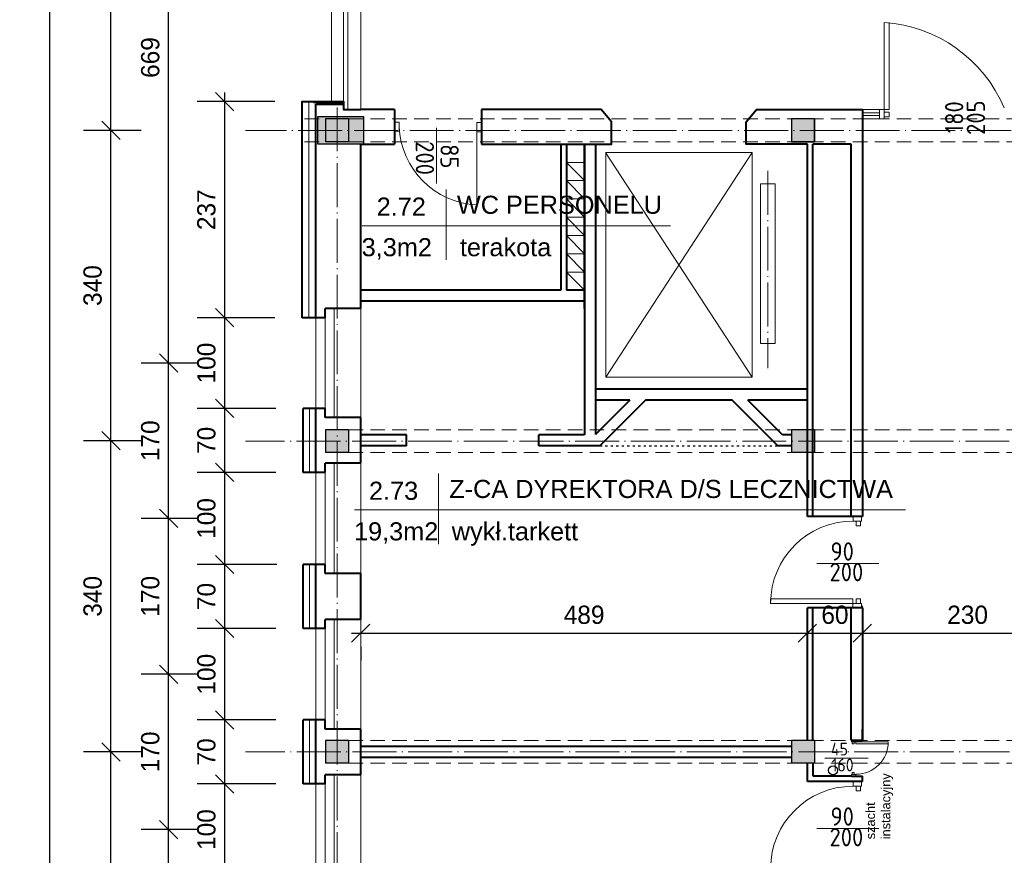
# Model space of a CAD drawing. Header units: millimetres. Extents: x -32003 to -19505, y 17931 to 29358.
# Tile 30 of 92: x -27865 to -26787, y 25616 to 26530. Entities that reach past the tile are written whole.
import ezdxf

# ---------------------------------------------------------------- set-up
doc = ezdxf.new("R2010")
doc.units = ezdxf.units.MM
doc.header["$PDMODE"] = 3
for name, pattern in [('ACAD_ISO03W100', [30, 12, -18]), ('ACAD_ISO04W100', [30.5, 24, -3, 0.5, -3]), ('KRESKOWA_X2', [12, 8, -4])]:
    doc.linetypes.add(name, pattern=pattern)
for name, color, linetype, lineweight in [('_wymiary', 1, 'Continuous', 9), ('drzwi', 140, 'Continuous', 13), ('KOMINY', 43, 'Continuous', 15), ('okno widok', 8, 'Continuous', 25), ('opisy drzwi', 40, 'Continuous', 13), ('opisy pom', 3, 'Continuous', 18), ('przerywana', 7, 'KRESKOWA_X2', 5), ('sciany', 4, 'Continuous', 40), ('symetria', 7, 'ACAD_ISO03W100', 5), ('SZRAF', 51, 'Continuous', 9), ('słupy', 2, 'Continuous', 30), ('ściana', 4, 'Continuous', 40), ('ściany-OCIEPLENIE', 201, 'Continuous', 9)]:
    doc.layers.add(name, color=color, linetype=linetype, lineweight=lineweight)
doc.layers.add('kanalizacja', color=210, linetype='Continuous')
doc.styles.add('ISO', font='isocp.shx')
doc.styles.add('ROMANS', font='ROMANS')
doc.styles.add('SYSTEM', font='TXT')
doc.linetypes.add('BATTING', pattern='A,0.0001,-0.1,[134,ltypeshp.shx,S=0.1,R=0,X=-0.1,Y=0],-0.2,[134,ltypeshp.shx,S=0.1,R=180,X=0.1,Y=0],-0.1', length=0.4001)
doc.dimstyles.new('Jacek2', dxfattribs={"dimscale": 2, "dimtxt": 10, "dimasz": 10, "dimexe": 15, "dimexo": 15, "dimgap": 5, "dimtad": 1, "dimdec": 0, "dimrnd": 0.5, "dimzin": 0, "dimdsep": 46, "dimtxsty": 'Standard', "dimblk": 'OBLIQUE', "dimcen": 0, "dimdle": 5, "dimadec": 1, "dimazin": 0, "dimtfac": 1, "dimtdec": 0, "dimtofl": 0, "dimtmove": 0, "dimatfit": 3, "dimfxl": 0, "dimtolj": 1, "dimtzin": 0, "dimarcsym": 0})

# ---------------------------------------------------------------- blocks, each defined once
blk = doc.blocks.new('_OBLIQUE')
at = {"color": 0, "linetype": 'ByBlock'}
blk.add_line((-0.5, -0.5), (0.5, 0.5), dxfattribs=at)
blk = doc.blocks.new('*D999')
at = {"layer": '_wymiary', "color": 0, "lineweight": -2}
for p, q in [((-27640.6, 25584.4), (-27640.6, 25704.4)), ((-27584.7, 25694.4), (-27670.6, 25694.4)), ((-27584.7, 25594.4), (-27670.6, 25594.4))]:
    blk.add_line(p, q, dxfattribs=at)
at = {"layer": 'Defpoints', "color": 0}
for p in [(-27640.6, 25694.4), (-27554.7, 25694.4), (-27554.7, 25594.4)]:
    blk.add_point(p, dxfattribs=at)
at = {"layer": '_wymiary', "color": 0, "lineweight": -2, "xscale": 20, "yscale": 20, "zscale": 20}
for p, rotation in [((-27640.6, 25694.4), 90), ((-27640.6, 25594.4), 270)]:
    blk.add_blockref('_OBLIQUE', p, dxfattribs=dict(at, rotation=rotation))
at = {"layer": '_wymiary', "color": 0, "insert": (-27660.6, 25644.4), "char_height": 20, "attachment_point": 5, "rotation": 90}
blk.add_mtext('\\A1;100', dxfattribs=at)
blk = doc.blocks.new('*D1000')
at = {"layer": '_wymiary', "color": 0, "lineweight": -2}
for p, q in [((-27640.6, 25684.4), (-27640.6, 25774.4)), ((-27584.7, 25764.4), (-27670.6, 25764.4)), ((-27584.7, 25694.4), (-27670.6, 25694.4))]:
    blk.add_line(p, q, dxfattribs=at)
at = {"layer": 'Defpoints', "color": 0}
for p in [(-27640.6, 25764.4), (-27554.7, 25764.4), (-27554.7, 25694.4)]:
    blk.add_point(p, dxfattribs=at)
at = {"layer": '_wymiary', "color": 0, "lineweight": -2, "xscale": 20, "yscale": 20, "zscale": 20}
for p, rotation in [((-27640.6, 25764.4), 90), ((-27640.6, 25694.4), 270)]:
    blk.add_blockref('_OBLIQUE', p, dxfattribs=dict(at, rotation=rotation))
at = {"layer": '_wymiary', "color": 0, "insert": (-27660.6, 25729.4), "char_height": 20, "attachment_point": 5, "rotation": 90}
blk.add_mtext('\\A1;70', dxfattribs=at)
blk = doc.blocks.new('*D1001')
at = {"layer": '_wymiary', "color": 0, "lineweight": -2}
for p, q in [((-27640.6, 25754.4), (-27640.6, 25874.4)), ((-27584.7, 25864.4), (-27670.6, 25864.4)), ((-27584.7, 25764.4), (-27670.6, 25764.4))]:
    blk.add_line(p, q, dxfattribs=at)
at = {"layer": 'Defpoints', "color": 0}
for p in [(-27640.6, 25864.4), (-27554.7, 25864.4), (-27554.7, 25764.4)]:
    blk.add_point(p, dxfattribs=at)
at = {"layer": '_wymiary', "color": 0, "lineweight": -2, "xscale": 20, "yscale": 20, "zscale": 20}
for p, rotation in [((-27640.6, 25864.4), 90), ((-27640.6, 25764.4), 270)]:
    blk.add_blockref('_OBLIQUE', p, dxfattribs=dict(at, rotation=rotation))
at = {"layer": '_wymiary', "color": 0, "insert": (-27660.6, 25814.4), "char_height": 20, "attachment_point": 5, "rotation": 90}
blk.add_mtext('\\A1;100', dxfattribs=at)
blk = doc.blocks.new('*D1002')
at = {"layer": '_wymiary', "color": 0, "lineweight": -2}
for p, q in [((-27640.6, 25854.4), (-27640.6, 25944.4)), ((-27583.6, 25934.4), (-27670.6, 25934.4)), ((-27584.7, 25864.4), (-27670.6, 25864.4))]:
    blk.add_line(p, q, dxfattribs=at)
at = {"layer": 'Defpoints', "color": 0}
for p in [(-27640.6, 25934.4), (-27553.6, 25934.4), (-27554.7, 25864.4)]:
    blk.add_point(p, dxfattribs=at)
at = {"layer": '_wymiary', "color": 0, "lineweight": -2, "xscale": 20, "yscale": 20, "zscale": 20}
for p, rotation in [((-27640.6, 25934.4), 90), ((-27640.6, 25864.4), 270)]:
    blk.add_blockref('_OBLIQUE', p, dxfattribs=dict(at, rotation=rotation))
at = {"layer": '_wymiary', "color": 0, "insert": (-27660.6, 25899.4), "char_height": 20, "attachment_point": 5, "rotation": 90}
blk.add_mtext('\\A1;70', dxfattribs=at)
blk = doc.blocks.new('*D1003')
at = {"layer": '_wymiary', "color": 0, "lineweight": -2}
for p, q in [((-27640.6, 25924.4), (-27640.6, 26045.2)), ((-27584.7, 26035.2), (-27670.6, 26035.2)), ((-27583.6, 25934.4), (-27670.6, 25934.4))]:
    blk.add_line(p, q, dxfattribs=at)
at = {"layer": 'Defpoints', "color": 0}
for p in [(-27640.6, 26035.2), (-27554.7, 26035.2), (-27553.6, 25934.4)]:
    blk.add_point(p, dxfattribs=at)
at = {"layer": '_wymiary', "color": 0, "lineweight": -2, "xscale": 20, "yscale": 20, "zscale": 20}
for p, rotation in [((-27640.6, 26035.2), 90), ((-27640.6, 25934.4), 270)]:
    blk.add_blockref('_OBLIQUE', p, dxfattribs=dict(at, rotation=rotation))
at = {"layer": '_wymiary', "color": 0, "insert": (-27660.6, 25984.8), "char_height": 20, "attachment_point": 5, "rotation": 90}
blk.add_mtext('\\A1;100', dxfattribs=at)
blk = doc.blocks.new('*D1004')
at = {"layer": '_wymiary', "color": 0, "lineweight": -2}
for p, q in [((-27640.6, 26025.2), (-27640.6, 26115.2)), ((-27584.7, 26105.2), (-27670.6, 26105.2)), ((-27584.7, 26035.2), (-27670.6, 26035.2))]:
    blk.add_line(p, q, dxfattribs=at)
at = {"layer": 'Defpoints', "color": 0}
for p in [(-27640.6, 26105.2), (-27554.7, 26105.2), (-27554.7, 26035.2)]:
    blk.add_point(p, dxfattribs=at)
at = {"layer": '_wymiary', "color": 0, "lineweight": -2, "xscale": 20, "yscale": 20, "zscale": 20}
for p, rotation in [((-27640.6, 26105.2), 90), ((-27640.6, 26035.2), 270)]:
    blk.add_blockref('_OBLIQUE', p, dxfattribs=dict(at, rotation=rotation))
at = {"layer": '_wymiary', "color": 0, "insert": (-27660.6, 26070.2), "char_height": 20, "attachment_point": 5, "rotation": 90}
blk.add_mtext('\\A1;70', dxfattribs=at)
blk = doc.blocks.new('*D1005')
at = {"layer": '_wymiary', "color": 0, "lineweight": -2}
for p, q in [((-27640.6, 26095.2), (-27640.6, 26214.4)), ((-27585.7, 26204.4), (-27670.6, 26204.4)), ((-27584.7, 26105.2), (-27670.6, 26105.2))]:
    blk.add_line(p, q, dxfattribs=at)
at = {"layer": 'Defpoints', "color": 0}
for p in [(-27640.6, 26204.4), (-27555.7, 26204.4), (-27554.7, 26105.2)]:
    blk.add_point(p, dxfattribs=at)
at = {"layer": '_wymiary', "color": 0, "lineweight": -2, "xscale": 20, "yscale": 20, "zscale": 20}
for p, rotation in [((-27640.6, 26204.4), 90), ((-27640.6, 26105.2), 270)]:
    blk.add_blockref('_OBLIQUE', p, dxfattribs=dict(at, rotation=rotation))
at = {"layer": '_wymiary', "color": 0, "insert": (-27660.6, 26154.8), "char_height": 20, "attachment_point": 5, "rotation": 90}
blk.add_mtext('\\A1;100', dxfattribs=at)
blk = doc.blocks.new('*D1006')
at = {"layer": '_wymiary', "color": 0, "lineweight": -2}
for p, q in [((-27640.6, 26194.4), (-27640.6, 26450.9)), ((-27585.7, 26440.9), (-27670.6, 26440.9)), ((-27585.7, 26204.4), (-27670.6, 26204.4))]:
    blk.add_line(p, q, dxfattribs=at)
at = {"layer": 'Defpoints', "color": 0}
for p in [(-27640.6, 26440.9), (-27555.7, 26440.9), (-27555.7, 26204.4)]:
    blk.add_point(p, dxfattribs=at)
at = {"layer": '_wymiary', "color": 0, "lineweight": -2, "xscale": 20, "yscale": 20, "zscale": 20}
for p, rotation in [((-27640.6, 26440.9), 90), ((-27640.6, 26204.4), 270)]:
    blk.add_blockref('_OBLIQUE', p, dxfattribs=dict(at, rotation=rotation))
at = {"layer": '_wymiary', "color": 0, "insert": (-27660.6, 26322.6), "char_height": 20, "attachment_point": 5, "rotation": 90}
blk.add_mtext('\\A1;237', dxfattribs=at)
blk = doc.blocks.new('*D797')
at = {"layer": '_wymiary', "color": 0, "lineweight": -2}
for p, q in [((-27702, 25464.4), (-27702, 25654.4)), ((-27670.6, 25644.4), (-27732, 25644.4)), ((-27670.6, 25474.4), (-27732, 25474.4))]:
    blk.add_line(p, q, dxfattribs=at)
at = {"layer": 'Defpoints', "color": 0}
for p in [(-27702, 25644.4), (-27640.6, 25644.4), (-27640.6, 25474.4)]:
    blk.add_point(p, dxfattribs=at)
at = {"layer": '_wymiary', "color": 0, "lineweight": -2, "xscale": 20, "yscale": 20, "zscale": 20}
for p, rotation in [((-27702, 25644.4), 90), ((-27702, 25474.4), 270)]:
    blk.add_blockref('_OBLIQUE', p, dxfattribs=dict(at, rotation=rotation))
at = {"layer": '_wymiary', "color": 0, "insert": (-27722, 25559.4), "char_height": 20, "attachment_point": 5, "rotation": 90}
blk.add_mtext('\\A1;170', dxfattribs=at)
blk = doc.blocks.new('*D798')
at = {"layer": '_wymiary', "color": 0, "lineweight": -2}
for p, q in [((-27702, 25634.4), (-27702, 25824.4)), ((-27670.6, 25814.4), (-27732, 25814.4)), ((-27670.6, 25644.4), (-27732, 25644.4))]:
    blk.add_line(p, q, dxfattribs=at)
at = {"layer": 'Defpoints', "color": 0}
for p in [(-27702, 25814.4), (-27640.6, 25814.4), (-27640.6, 25644.4)]:
    blk.add_point(p, dxfattribs=at)
at = {"layer": '_wymiary', "color": 0, "lineweight": -2, "xscale": 20, "yscale": 20, "zscale": 20}
for p, rotation in [((-27702, 25814.4), 90), ((-27702, 25644.4), 270)]:
    blk.add_blockref('_OBLIQUE', p, dxfattribs=dict(at, rotation=rotation))
at = {"layer": '_wymiary', "color": 0, "insert": (-27722, 25729.4), "char_height": 20, "attachment_point": 5, "rotation": 90}
blk.add_mtext('\\A1;170', dxfattribs=at)
blk = doc.blocks.new('*D799')
at = {"layer": '_wymiary', "color": 0, "lineweight": -2}
for p, q in [((-27702, 25804.4), (-27702, 25994.8)), ((-27670.6, 25984.8), (-27732, 25984.8)), ((-27670.6, 25814.4), (-27732, 25814.4))]:
    blk.add_line(p, q, dxfattribs=at)
at = {"layer": 'Defpoints', "color": 0}
for p in [(-27702, 25984.8), (-27640.6, 25984.8), (-27640.6, 25814.4)]:
    blk.add_point(p, dxfattribs=at)
at = {"layer": '_wymiary', "color": 0, "lineweight": -2, "xscale": 20, "yscale": 20, "zscale": 20}
for p, rotation in [((-27702, 25984.8), 90), ((-27702, 25814.4), 270)]:
    blk.add_blockref('_OBLIQUE', p, dxfattribs=dict(at, rotation=rotation))
at = {"layer": '_wymiary', "color": 0, "insert": (-27722, 25899.6), "char_height": 20, "attachment_point": 5, "rotation": 90}
blk.add_mtext('\\A1;170', dxfattribs=at)
blk = doc.blocks.new('*D800')
at = {"layer": '_wymiary', "color": 0, "lineweight": -2}
for p, q in [((-27702, 25974.8), (-27702, 26164.8)), ((-27670.6, 26154.8), (-27732, 26154.8)), ((-27670.6, 25984.8), (-27732, 25984.8))]:
    blk.add_line(p, q, dxfattribs=at)
at = {"layer": 'Defpoints', "color": 0}
for p in [(-27702, 26154.8), (-27640.6, 26154.8), (-27640.6, 25984.8)]:
    blk.add_point(p, dxfattribs=at)
at = {"layer": '_wymiary', "color": 0, "lineweight": -2, "xscale": 20, "yscale": 20, "zscale": 20}
for p, rotation in [((-27702, 26154.8), 90), ((-27702, 25984.8), 270)]:
    blk.add_blockref('_OBLIQUE', p, dxfattribs=dict(at, rotation=rotation))
at = {"layer": '_wymiary', "color": 0, "insert": (-27722, 26069.8), "char_height": 20, "attachment_point": 5, "rotation": 90}
blk.add_mtext('\\A1;170', dxfattribs=at)
blk = doc.blocks.new('*D801')
at = {"layer": '_wymiary', "color": 0, "lineweight": -2}
for p, q in [((-27702, 26144.8), (-27702, 26833.4)), ((-27686.7, 26823.4), (-27732, 26823.4)), ((-27670.6, 26154.8), (-27732, 26154.8))]:
    blk.add_line(p, q, dxfattribs=at)
at = {"layer": 'Defpoints', "color": 0}
for p in [(-27702, 26823.4), (-27656.7, 26823.4), (-27640.6, 26154.8)]:
    blk.add_point(p, dxfattribs=at)
at = {"layer": '_wymiary', "color": 0, "lineweight": -2, "xscale": 20, "yscale": 20, "zscale": 20}
for p, rotation in [((-27702, 26823.4), 90), ((-27702, 26154.8), 270)]:
    blk.add_blockref('_OBLIQUE', p, dxfattribs=dict(at, rotation=rotation))
at = {"layer": '_wymiary', "color": 0, "insert": (-27722, 26489.1), "char_height": 20, "attachment_point": 5, "rotation": 90}
blk.add_mtext('\\A1;669', dxfattribs=at)
blk = doc.blocks.new('*D808')
at = {"layer": '_wymiary', "color": 0, "lineweight": -2}
for p, q in [((-27765.1, 25379.4), (-27765.1, 25739.4)), ((-27732, 25729.4), (-27795.1, 25729.4)), ((-27732, 25389.4), (-27795.1, 25389.4))]:
    blk.add_line(p, q, dxfattribs=at)
at = {"layer": 'Defpoints', "color": 0}
for p in [(-27765.1, 25729.4), (-27702, 25729.4), (-27702, 25389.4)]:
    blk.add_point(p, dxfattribs=at)
at = {"layer": '_wymiary', "color": 0, "lineweight": -2, "xscale": 20, "yscale": 20, "zscale": 20}
for p, rotation in [((-27765.1, 25729.4), 90), ((-27765.1, 25389.4), 270)]:
    blk.add_blockref('_OBLIQUE', p, dxfattribs=dict(at, rotation=rotation))
at = {"layer": '_wymiary', "color": 0, "insert": (-27785.1, 25559.4), "char_height": 20, "attachment_point": 5, "rotation": 90}
blk.add_mtext('\\A1;340', dxfattribs=at)
blk = doc.blocks.new('*D809')
at = {"layer": '_wymiary', "color": 0, "lineweight": -2}
for p, q in [((-27765.1, 25719.4), (-27765.1, 26079.8)), ((-27732, 26069.8), (-27795.1, 26069.8)), ((-27732, 25729.4), (-27795.1, 25729.4))]:
    blk.add_line(p, q, dxfattribs=at)
at = {"layer": 'Defpoints', "color": 0}
for p in [(-27765.1, 26069.8), (-27702, 26069.8), (-27702, 25729.4)]:
    blk.add_point(p, dxfattribs=at)
at = {"layer": '_wymiary', "color": 0, "lineweight": -2, "xscale": 20, "yscale": 20, "zscale": 20}
for p, rotation in [((-27765.1, 26069.8), 90), ((-27765.1, 25729.4), 270)]:
    blk.add_blockref('_OBLIQUE', p, dxfattribs=dict(at, rotation=rotation))
at = {"layer": '_wymiary', "color": 0, "insert": (-27785.1, 25899.6), "char_height": 20, "attachment_point": 5, "rotation": 90}
blk.add_mtext('\\A1;340', dxfattribs=at)
blk = doc.blocks.new('*D810')
at = {"layer": '_wymiary', "color": 0, "lineweight": -2}
for p, q in [((-27765.1, 26059.8), (-27765.1, 26419.4)), ((-27732, 26409.4), (-27795.1, 26409.4)), ((-27732, 26069.8), (-27795.1, 26069.8))]:
    blk.add_line(p, q, dxfattribs=at)
at = {"layer": 'Defpoints', "color": 0}
for p in [(-27765.1, 26409.4), (-27702, 26409.4), (-27702, 26069.8)]:
    blk.add_point(p, dxfattribs=at)
at = {"layer": '_wymiary', "color": 0, "lineweight": -2, "xscale": 20, "yscale": 20, "zscale": 20}
for p, rotation in [((-27765.1, 26409.4), 90), ((-27765.1, 26069.8), 270)]:
    blk.add_blockref('_OBLIQUE', p, dxfattribs=dict(at, rotation=rotation))
at = {"layer": '_wymiary', "color": 0, "insert": (-27785.1, 26239.6), "char_height": 20, "attachment_point": 5, "rotation": 90}
blk.add_mtext('\\A1;340', dxfattribs=at)
blk = doc.blocks.new('*D1007')
at = {"layer": '_wymiary', "color": 0, "lineweight": -2}
for p, q in [((-27765.1, 26399.4), (-27765.1, 26833.4)), ((-27740.7, 26823.4), (-27795.1, 26823.4)), ((-27732, 26409.4), (-27795.1, 26409.4))]:
    blk.add_line(p, q, dxfattribs=at)
at = {"layer": 'Defpoints', "color": 0}
for p in [(-27765.1, 26823.4), (-27710.7, 26823.4), (-27702, 26409.4)]:
    blk.add_point(p, dxfattribs=at)
at = {"layer": '_wymiary', "color": 0, "lineweight": -2, "xscale": 20, "yscale": 20, "zscale": 20}
for p, rotation in [((-27765.1, 26823.4), 90), ((-27765.1, 26409.4), 270)]:
    blk.add_blockref('_OBLIQUE', p, dxfattribs=dict(at, rotation=rotation))
at = {"layer": '_wymiary', "color": 0, "insert": (-27785.1, 26616.4), "char_height": 20, "attachment_point": 5, "rotation": 90}
blk.add_mtext('\\A1;414', dxfattribs=at)
blk = doc.blocks.new('*D1009')
at = {"layer": '_wymiary', "color": 0, "lineweight": -2}
for p, q in [((-27831.8, 23202.4), (-27831.8, 26833.4)), ((-27568.7, 26823.4), (-27861.8, 26823.4)), ((-27570.7, 23212.4), (-27861.8, 23212.4))]:
    blk.add_line(p, q, dxfattribs=at)
at = {"layer": 'Defpoints', "color": 0}
for p in [(-27831.8, 26823.4), (-27538.7, 26823.4), (-27540.7, 23212.4)]:
    blk.add_point(p, dxfattribs=at)
at = {"layer": '_wymiary', "color": 0, "lineweight": -2, "xscale": 20, "yscale": 20, "zscale": 20}
for p, rotation in [((-27831.8, 26823.4), 90), ((-27831.8, 23212.4), 270)]:
    blk.add_blockref('_OBLIQUE', p, dxfattribs=dict(at, rotation=rotation))
at = {"layer": '_wymiary', "color": 0, "insert": (-27851.8, 25017.9), "char_height": 20, "attachment_point": 5, "rotation": 90}
blk.add_mtext('\\A1;3611', dxfattribs=at)
blk = doc.blocks.new('*D1212')
at = {"layer": '_wymiary', "color": 0, "lineweight": -2}
for p, q in [((-27501.7, 25859.3), (-26992.9, 25859.3)), ((-27491.7, 25844.4), (-27491.7, 25829.3)), ((-27002.9, 25844.4), (-27002.9, 25829.3))]:
    blk.add_line(p, q, dxfattribs=at)
at = {"layer": 'Defpoints', "color": 0}
for p in [(-27491.7, 25874.4), (-27002.9, 25874.4), (-27002.9, 25859.3)]:
    blk.add_point(p, dxfattribs=at)
at = {"layer": '_wymiary', "color": 0, "lineweight": -2, "xscale": 20, "yscale": 20, "zscale": 20, "rotation": 180}
blk.add_blockref('_OBLIQUE', (-27491.7, 25859.3), dxfattribs=at)
at = {"layer": '_wymiary', "color": 0, "lineweight": -2, "xscale": 20, "yscale": 20, "zscale": 20}
blk.add_blockref('_OBLIQUE', (-27002.9, 25859.3), dxfattribs=at)
at = {"layer": '_wymiary', "color": 0, "insert": (-27247.3, 25879.3), "char_height": 20, "attachment_point": 5}
blk.add_mtext('\\A1;489', dxfattribs=at)
blk = doc.blocks.new('*D1213')
at = {"layer": '_wymiary', "color": 0, "lineweight": -2}
for p, q in [((-26942.7, 25886.4), (-26942.7, 25889.3)), ((-27012.9, 25859.3), (-26932.7, 25859.3)), ((-27002.9, 25844.4), (-27002.9, 25829.3))]:
    blk.add_line(p, q, dxfattribs=at)
at = {"layer": 'Defpoints', "color": 0}
for p in [(-27002.9, 25874.4), (-26942.7, 25859.3), (-26942.7, 25856.4)]:
    blk.add_point(p, dxfattribs=at)
at = {"layer": '_wymiary', "color": 0, "lineweight": -2, "xscale": 20, "yscale": 20, "zscale": 20, "rotation": 180}
blk.add_blockref('_OBLIQUE', (-27002.9, 25859.3), dxfattribs=at)
at = {"layer": '_wymiary', "color": 0, "lineweight": -2, "xscale": 20, "yscale": 20, "zscale": 20}
blk.add_blockref('_OBLIQUE', (-26942.7, 25859.3), dxfattribs=at)
at = {"layer": '_wymiary', "color": 0, "insert": (-26972.8, 25879.3), "char_height": 20, "attachment_point": 5}
blk.add_mtext('\\A1;60', dxfattribs=at)
blk = doc.blocks.new('*D1214')
at = {"layer": '_wymiary', "color": 0, "lineweight": -2}
for p, q in [((-26942.7, 25886.4), (-26942.7, 25889.3)), ((-26952.7, 25859.3), (-26702.6, 25859.3)), ((-26712.6, 25842.3), (-26712.6, 25829.3))]:
    blk.add_line(p, q, dxfattribs=at)
at = {"layer": 'Defpoints', "color": 0}
for p in [(-26712.6, 25872.3), (-26942.7, 25856.4), (-26712.6, 25859.3)]:
    blk.add_point(p, dxfattribs=at)
at = {"layer": '_wymiary', "color": 0, "lineweight": -2, "xscale": 20, "yscale": 20, "zscale": 20, "rotation": 180}
blk.add_blockref('_OBLIQUE', (-26942.7, 25859.3), dxfattribs=at)
at = {"layer": '_wymiary', "color": 0, "lineweight": -2, "xscale": 20, "yscale": 20, "zscale": 20}
blk.add_blockref('_OBLIQUE', (-26712.6, 25859.3), dxfattribs=at)
at = {"layer": '_wymiary', "color": 0, "insert": (-26827.6, 25879.3), "char_height": 20, "attachment_point": 5}
blk.add_mtext('\\A1;230', dxfattribs=at)

msp = doc.modelspace()

# ---------------------------------------------------------------- hatches: boundary and pattern name
at = {"layer": 'SZRAF'}
h = msp.add_hatch(color=256, dxfattribs=at)
h.dxf.hatch_style = 1
h.paths.add_polyline_path([(-27488.7, 26394.4), (-27538.7, 26394.4), (-27538.7, 26424.4), (-27488.7, 26424.4)])
at = {"layer": 'SZRAF', "ltscale": 0.5}
h = msp.add_hatch(color=256, dxfattribs=at)
h.paths.add_polyline_path([(-27505.2, 26396.9), (-27505.2, 26409.4), (-27517.7, 26409.4), (-27517.7, 26396.9), (-27512.7, 26396.9)])
h.paths.add_polyline_path([(-27517.7, 26396.9), (-27517.7, 26409.4), (-27530.2, 26409.4), (-27530.2, 26396.9)])
h.paths.add_polyline_path([(-27517.7, 26421.9), (-27530.2, 26421.9), (-27530.2, 26409.4), (-27517.7, 26409.4)])
h.paths.add_polyline_path([(-27517.7, 26421.9), (-27517.7, 26409.4), (-27505.2, 26409.4), (-27505.2, 26421.9)])
h = msp.add_hatch(color=256, dxfattribs=at)
h.paths.add_polyline_path([(-26995.2, 26396.9), (-26995.2, 26409.4), (-27007.7, 26409.4), (-27007.7, 26396.9), (-27002.7, 26396.9)])
h.paths.add_polyline_path([(-27007.7, 26396.9), (-27007.7, 26409.4), (-27020.2, 26409.4), (-27020.2, 26396.9)])
h.paths.add_polyline_path([(-27007.7, 26421.9), (-27020.2, 26421.9), (-27020.2, 26409.4), (-27007.7, 26409.4)])
h.paths.add_polyline_path([(-27007.7, 26421.9), (-27007.7, 26409.4), (-26995.2, 26409.4), (-26995.2, 26421.9)])
at = {"layer": 'SZRAF'}
h = msp.add_hatch(color=256, dxfattribs=at)
h.dxf.hatch_style = 1
h.paths.add_polyline_path([(-26995.2, 26421.9), (-27020.2, 26421.9), (-27020.2, 26409.4), (-26995.2, 26409.4)])
h.paths.add_polyline_path([(-26995.2, 26409.4), (-27020.2, 26409.4), (-27020.2, 26396.9), (-26995.2, 26396.9)])
at = {"layer": 'SZRAF', "ltscale": 0.5}
h = msp.add_hatch(color=256, dxfattribs=at)
h.paths.add_polyline_path([(-27505.2, 26056.9), (-27505.2, 26069.4), (-27517.7, 26069.4), (-27517.7, 26056.9), (-27512.7, 26056.9)])
h.paths.add_polyline_path([(-27517.7, 26056.9), (-27517.7, 26069.4), (-27530.2, 26069.4), (-27530.2, 26056.9)])
h.paths.add_polyline_path([(-27517.7, 26081.9), (-27530.2, 26081.9), (-27530.2, 26069.4), (-27517.7, 26069.4)])
h.paths.add_polyline_path([(-27517.7, 26081.9), (-27517.7, 26069.4), (-27505.2, 26069.4), (-27505.2, 26081.9)])
h = msp.add_hatch(color=256, dxfattribs=at)
h.paths.add_polyline_path([(-26995.2, 26056.9), (-26995.2, 26069.4), (-27007.7, 26069.4), (-27007.7, 26056.9), (-27002.7, 26056.9)])
h.paths.add_polyline_path([(-27007.7, 26056.9), (-27007.7, 26069.4), (-27020.2, 26069.4), (-27020.2, 26056.9)])
h.paths.add_polyline_path([(-27007.7, 26081.9), (-27020.2, 26081.9), (-27020.2, 26069.4), (-27007.7, 26069.4)])
h.paths.add_polyline_path([(-27007.7, 26081.9), (-27007.7, 26069.4), (-26995.2, 26069.4), (-26995.2, 26081.9)])
h = msp.add_hatch(color=256, dxfattribs=at)
h.paths.add_polyline_path([(-27505.2, 25716.9), (-27505.2, 25729.4), (-27517.7, 25729.4), (-27517.7, 25716.9), (-27512.7, 25716.9)])
h.paths.add_polyline_path([(-27517.7, 25716.9), (-27517.7, 25729.4), (-27530.2, 25729.4), (-27530.2, 25716.9)])
h.paths.add_polyline_path([(-27517.7, 25741.9), (-27530.2, 25741.9), (-27530.2, 25729.4), (-27517.7, 25729.4)])
h.paths.add_polyline_path([(-27517.7, 25741.9), (-27517.7, 25729.4), (-27505.2, 25729.4), (-27505.2, 25741.9)])
h = msp.add_hatch(color=256, dxfattribs=at)
h.paths.add_polyline_path([(-26995.2, 25716.9), (-26995.2, 25729.4), (-27007.7, 25729.4), (-27007.7, 25716.9), (-27002.7, 25716.9)])
h.paths.add_polyline_path([(-27007.7, 25716.9), (-27007.7, 25729.4), (-27020.2, 25729.4), (-27020.2, 25716.9)])
h.paths.add_polyline_path([(-27007.7, 25741.9), (-27020.2, 25741.9), (-27020.2, 25729.4), (-27007.7, 25729.4)])
h.paths.add_polyline_path([(-27007.7, 25741.9), (-27007.7, 25729.4), (-26995.2, 25729.4), (-26995.2, 25741.9)])

# ---------------------------------------------------------------- linework, layer by layer
at = {"layer": 'drzwi'}
for p, q in [((-26942.7, 26428.7), (-26924.2, 26428.7)), ((-26942.7, 26425.7), (-26924.2, 26425.7)), ((-27364.7, 26412.9), (-27364.7, 26327.9))]:
    msp.add_line(p, q, dxfattribs=at)
for points in [[(-26924.2, 26432.3), (-26924.2, 26422), (-26942.7, 26422), (-26942.7, 26432.3)], [(-27454.7, 26418.4), (-27449.7, 26418.4), (-27449.7, 26408.4), (-27454.7, 26408.4)], [(-27364.7, 26417.9), (-27359.7, 26417.9), (-27359.7, 26407.9), (-27364.7, 26407.9)]]:
    msp.add_lwpolyline(points, close=True, dxfattribs=at)
for points in [[(-26918.8, 26432.3, 0), (-26913.4, 26432.3, 0), (-26913.4, 26527.4, 0)], [(-26918.8, 26527.4, 0), (-26918.8, 26432.3, 0)], [(-26918.8, 26432.3, 0), (-26924.2, 26432.3, 0), (-26924.2, 26422, 0), (-26918.8, 26422, 0), (-26918.8, 26432.3, 0)], [(-26918.8, 26424.1, 0), (-26913.4, 26424.1, 0), (-26913.4, 26429.5, 0), (-26918.8, 26429.5, 0), (-26918.8, 26424.1, 0)], [(-26943.7, 25981.9, 0), (-26943.7, 25986.9, 0), (-26952.8, 25986.9, 0), (-26952.8, 25981.9, 0), (-26943.7, 25981.9, 0)], [(-26944.7, 25981.9, 0), (-26944.7, 25976.9, 0), (-26949.7, 25976.9, 0), (-26949.7, 25981.9, 0), (-26944.7, 25981.9, 0)], [(-26953.2, 25891.9, 0), (-26953.2, 25896.9, 0), (-27043.2, 25896.9, 0), (-27043.2, 25891.9, 0), (-26953.2, 25891.9, 0)], [(-26944.7, 25891.9, 0), (-26944.7, 25896.9, 0), (-26949.7, 25896.9, 0), (-26949.7, 25891.9, 0), (-26944.7, 25891.9, 0)], [(-26943.7, 25891.9, 0), (-26943.7, 25886.9, 0), (-26953.2, 25886.9, 0), (-26953.2, 25891.9, 0), (-26943.7, 25891.9, 0)], [(-26954.7, 25740.4, 0), (-26954.7, 25742.3, 0), (-26949.9, 25742.3, 0), (-26949.9, 25740.4, 0), (-26954.7, 25740.4, 0)], [(-26953.9, 25740.4, 0), (-26953.9, 25738.4, 0), (-26951.9, 25738.4, 0), (-26951.9, 25740.4, 0), (-26953.9, 25740.4, 0)], [(-26949.9, 25740.4, 0), (-26949.9, 25738.4, 0), (-26914.4, 25738.4, 0), (-26914.4, 25740.4, 0), (-26949.9, 25740.4, 0)], [(-26954.7, 25704.8, 0), (-26954.7, 25702.9, 0), (-26949.9, 25702.9, 0), (-26949.9, 25704.8, 0), (-26954.7, 25704.8, 0)], [(-26953.9, 25704.8, 0), (-26953.9, 25706.8, 0), (-26951.9, 25706.8, 0), (-26951.9, 25704.8, 0), (-26953.9, 25704.8, 0)], [(-26943.7, 25691.8, 0), (-26943.7, 25696.8, 0), (-26952.8, 25696.8, 0), (-26952.8, 25691.8, 0), (-26943.7, 25691.8, 0)], [(-26944.7, 25691.8, 0), (-26944.7, 25686.8, 0), (-26949.7, 25686.8, 0), (-26949.7, 25691.8, 0), (-26944.7, 25691.8, 0)]]:
    msp.add_polyline3d(points, dxfattribs=at)
for centre, radius, start, end in [((-26929.4, 26373.6), 154.2, 23.0271, 86.0701), ((-27360.5, 26417), 89.2, 182.3572, 267.3405), ((-26953.2, 25891.9), 90, 90, 180), ((-26949.9, 25740.4), 35.5, 270, 0), ((-26953.2, 25601.8), 90, 90, 180)]:
    msp.add_arc(centre, radius, start, end, dxfattribs=at)
at = {"layer": 'kanalizacja'}
msp.add_circle((-26974.9, 25709.3), 5, dxfattribs=at)
at = {"layer": 'KOMINY', "lineweight": 18}
for p, q in [((-27266.7, 26374.4), (-27246.7, 26354.4)), ((-27266.7, 26354.4), (-27246.7, 26334.4)), ((-27266.7, 26334.4), (-27246.7, 26314.4)), ((-27266.7, 26314.4), (-27246.7, 26294.4)), ((-27266.7, 26294.4), (-27246.7, 26274.4)), ((-27266.7, 26274.4), (-27246.7, 26254.4)), ((-27266.7, 26254.4), (-27246.7, 26234.4))]:
    msp.add_line(p, q, dxfattribs=at)
for points in [[(-27246.7, 26374.4), (-27266.7, 26374.4), (-27266.7, 26394.4), (-27246.7, 26394.4)], [(-27246.7, 26354.4), (-27266.7, 26354.4), (-27266.7, 26374.4), (-27246.7, 26374.4)], [(-27246.7, 26334.4), (-27266.7, 26334.4), (-27266.7, 26354.4), (-27246.7, 26354.4)], [(-27246.7, 26314.4), (-27266.7, 26314.4), (-27266.7, 26334.4), (-27246.7, 26334.4)], [(-27246.7, 26294.4), (-27266.7, 26294.4), (-27266.7, 26314.4), (-27246.7, 26314.4)], [(-27246.7, 26274.4), (-27266.7, 26274.4), (-27266.7, 26294.4), (-27246.7, 26294.4)], [(-27246.7, 26254.4), (-27266.7, 26254.4), (-27266.7, 26274.4), (-27246.7, 26274.4)], [(-27246.7, 26234.4), (-27266.7, 26234.4), (-27266.7, 26254.4), (-27246.7, 26254.4)]]:
    msp.add_lwpolyline(points, close=True, dxfattribs=at)
at = {"layer": 'okno widok', "linetype": 'ACAD_ISO03W100', "ltscale": 0.2}
msp.add_line((-27230.1, 26064.2), (-27035.3, 26064.2), dxfattribs=at)
at = {"layer": 'opisy drzwi'}
for p, q in [((-27510.7, 26820), (-27510.7, 26432.4)), ((-27506, 26820), (-27506, 26432.4)), ((-27491.7, 26820), (-27491.7, 26432.4)), ((-27523.7, 26814.4), (-27523.7, 26437.9)), ((-27408.8, 26412.3), (-27408.8, 26351.4)), ((-27223.8, 26385.1), (-27063.4, 26139.4)), ((-27520.7, 26214.4), (-27520.7, 26094.4)), ((-27491.7, 26214.4), (-27491.7, 26094.4)), ((-27540.7, 26204.4), (-27540.7, 26104.4)), ((-27530.7, 26204.4), (-27530.7, 26104.4)), ((-27520.7, 26044.4), (-27520.7, 25924.4)), ((-27491.7, 26044.4), (-27491.7, 25924.4)), ((-27540.7, 26034.4), (-27540.7, 25934.4)), ((-27530.7, 26034.4), (-27530.7, 25934.4)), ((-26924.7, 25935.6), (-26992.6, 25935.6)), ((-27520.7, 25874.4), (-27520.7, 25754.4)), ((-27491.7, 25874.4), (-27491.7, 25754.4)), ((-27540.7, 25864.4), (-27540.7, 25764.4)), ((-27530.7, 25864.4), (-27530.7, 25764.4)), ((-26984, 25722.4), (-26936.5, 25722.4)), ((-27520.7, 25704.4), (-27520.7, 25584.4)), ((-27491.7, 25704.4), (-27491.7, 25584.4)), ((-27540.7, 25694.4), (-27540.7, 25594.4)), ((-27530.7, 25694.4), (-27530.7, 25594.4)), ((-26924.7, 25645.7), (-26992.6, 25645.7))]:
    msp.add_line(p, q, dxfattribs=at)
for points in [[(-27063.4, 26385.1), (-27223.4, 26385.1), (-27223.4, 26139.4), (-27063.4, 26139.4)], [(-27054.1, 26350.8), (-27038.3, 26350.8), (-27038.3, 26176.4), (-27054.1, 26176.4)]]:
    msp.add_lwpolyline(points, close=True, dxfattribs=at)
msp.add_lwpolyline([(-27063.4, 26385.1), (-27223.4, 26139.4)], dxfattribs=at)
at = {"layer": 'opisy pom'}
for p, q in [((-27398.2, 26344.7), (-27398.2, 26267.7)), ((-27490.2, 26305.1), (-27152.9, 26305.1)), ((-27406.6, 26033.9), (-27406.6, 25956.8)), ((-27498.6, 25994.3), (-26895.7, 25994.3))]:
    msp.add_line(p, q, dxfattribs=at)
at = {"layer": 'przerywana', "ltscale": 2}
for p, q in [((-26097.2, 26421.9), (-27555.7, 26421.9)), ((-26097.2, 26396.9), (-27555.7, 26396.9)), ((-26097.2, 26081.9), (-27517.7, 26081.9)), ((-26097.2, 26056.9), (-27517.7, 26056.9)), ((-26097.2, 25741.9), (-27517.7, 25741.9)), ((-26097.2, 25716.9), (-27517.7, 25716.9))]:
    msp.add_line(p, q, dxfattribs=at)
at = {"layer": 'sciany'}
for p, q in [((-27540.7, 26437.9), (-27510.7, 26437.9)), ((-27454.7, 26432.4), (-27454.7, 26394.4)), ((-27359.7, 26432.4), (-27359.7, 26394.4)), ((-27272.7, 26394.4), (-27272.7, 26234.4)), ((-27266.7, 26394.4), (-27266.7, 26234.4)), ((-27246.7, 26394.4), (-27246.7, 26076.2)), ((-27234.7, 26394.4), (-27234.7, 26076.7)), ((-27272.7, 26234.4), (-27491.7, 26234.4)), ((-27246.7, 26234.4), (-27266.7, 26234.4)), ((-27246.7, 26234.4), (-27266.7, 26234.4)), ((-27246.7, 26222.4), (-27491.7, 26222.4)), ((-27197.1, 26114.2), (-27234.7, 26076.7)), ((-27180.1, 26114.2), (-27230.1, 26064.2)), ((-27035.3, 26064.2), (-27085.3, 26114.2)), ((-27030.3, 26076.2), (-27068.3, 26114.2))]:
    msp.add_line(p, q, dxfattribs=at)
for points in [[(-27555.7, 26204.4), (-27555.7, 26440.9), (-27510.7, 26440.9), (-27510.7, 26432.4), (-27491.7, 26432.4)], [(-27454.7, 26432.4), (-27491.7, 26432.4), (-27491.7, 26432.4)], [(-27359.7, 26394.4), (-27217.4, 26394.4), (-27217.4, 26418.9), (-27228.5, 26432.4), (-27359.7, 26432.4)], [(-27002.9, 26394.4), (-27069.8, 26394.4), (-27069.8, 26418.9), (-27058.7, 26432.4), (-26942.7, 26432.4), (-26942.7, 25986.9)], [(-27491.7, 26394.4), (-27454.7, 26394.4)], [(-26942.7, 25886.9), (-26942.7, 25742.4)], [(-26954.9, 25742.4), (-26942.7, 25742.4)], [(-26954.7, 25702.9), (-26942.7, 25702.9)]]:
    msp.add_lwpolyline(points, dxfattribs=at)
at = {"layer": 'symetria', "linetype": 'ACAD_ISO04W100', "ltscale": 2}
for p, q in [((-27517.7, 21567.5), (-27517.7, 26437.9)), ((-25926.1, 26409.4), (-27617.7, 26409.4)), ((-27046.2, 26365), (-27046.2, 26149.2)), ((-25928, 26069.4), (-27617.7, 26069.4)), ((-25927.7, 25729.4), (-27617.7, 25729.4))]:
    msp.add_line(p, q, dxfattribs=at)
at = {"layer": 'symetria'}
for p, q in [((-26992.7, 26409.4), (-27022.7, 26409.4)), ((-26992.7, 25729.4), (-27022.7, 25729.4))]:
    msp.add_line(p, q, dxfattribs=at)
at = {"layer": 'SZRAF', "linetype": 'BATTING', "ltscale": 14}
for p, q in [((-27548.7, 26204.4), (-27548.7, 26440.9)), ((-27547.7, 26035.2), (-27547.7, 26105.2)), ((-27547.7, 25864.4), (-27547.7, 25934.4)), ((-27547.7, 25694.4), (-27547.7, 25764.4))]:
    msp.add_line(p, q, dxfattribs=at)
at = {"layer": 'słupy'}
for p, q in [((-27505.2, 26421.9), (-27530.2, 26421.9)), ((-27530.2, 26421.9), (-27530.2, 26396.9)), ((-27505.2, 26421.9), (-27505.2, 26396.9)), ((-27020.2, 26421.9), (-27020.2, 26396.9)), ((-26995.2, 26421.9), (-27020.2, 26421.9)), ((-26995.2, 26421.9), (-27020.2, 26421.9)), ((-27020.2, 26421.9), (-27020.2, 26396.9)), ((-26995.2, 26421.9), (-27020.2, 26421.9)), ((-27020.2, 26421.9), (-27020.2, 26396.9)), ((-26995.2, 26421.9), (-26995.2, 26396.9)), ((-26995.2, 26421.9), (-26995.2, 26396.9)), ((-26995.2, 26421.9), (-26995.2, 26396.9)), ((-26995.2, 26421.9), (-26995.2, 26396.9)), ((-27505.2, 26396.9), (-27530.2, 26396.9)), ((-26995.2, 26396.9), (-27020.2, 26396.9)), ((-26995.2, 26396.9), (-27020.2, 26396.9)), ((-26995.2, 26396.9), (-27020.2, 26396.9)), ((-27505.2, 26081.9), (-27530.2, 26081.9)), ((-27530.2, 26081.9), (-27530.2, 26056.9)), ((-27505.2, 26081.9), (-27505.2, 26056.9)), ((-27020.2, 26081.9), (-27020.2, 26056.9)), ((-26995.2, 26081.9), (-27020.2, 26081.9)), ((-26995.2, 26081.9), (-27020.2, 26081.9)), ((-27020.2, 26081.9), (-27020.2, 26056.9)), ((-26995.2, 26081.9), (-27020.2, 26081.9)), ((-27020.2, 26081.9), (-27020.2, 26056.9)), ((-26995.2, 26081.9), (-26995.2, 26056.9)), ((-26995.2, 26081.9), (-26995.2, 26056.9)), ((-26995.2, 26081.9), (-26995.2, 26056.9)), ((-26995.2, 26081.9), (-26995.2, 26056.9)), ((-27505.2, 26056.9), (-27530.2, 26056.9)), ((-26995.2, 26056.9), (-27020.2, 26056.9)), ((-26995.2, 26056.9), (-27020.2, 26056.9)), ((-26995.2, 26056.9), (-27020.2, 26056.9)), ((-27505.2, 25741.9), (-27530.2, 25741.9)), ((-27530.2, 25741.9), (-27530.2, 25716.9)), ((-27505.2, 25741.9), (-27505.2, 25716.9)), ((-27020.2, 25741.9), (-27020.2, 25716.9)), ((-26995.2, 25741.9), (-27020.2, 25741.9)), ((-26995.2, 25741.9), (-26995.2, 25716.9)), ((-27505.2, 25716.9), (-27530.2, 25716.9)), ((-26995.2, 25716.9), (-27020.2, 25716.9))]:
    msp.add_line(p, q, dxfattribs=at)
for points in [[(-27488.7, 26394.4), (-27538.7, 26394.4), (-27538.7, 26424.4), (-27488.7, 26424.4)], [(-27020.2, 26396.9), (-26995.2, 26396.9), (-26995.2, 26421.9), (-27020.2, 26421.9)]]:
    msp.add_lwpolyline(points, close=True, dxfattribs=at)
at = {"layer": 'ściana'}
for p, q in [((-27540.7, 26204.4), (-27540.7, 26437.9)), ((-27491.7, 26214.4), (-27491.7, 26394.4)), ((-27246.7, 26214.4), (-27246.7, 26394.4)), ((-27002.9, 25986.9), (-27002.9, 26394.4)), ((-26954.9, 26394.4), (-26996.9, 26394.4)), ((-26996.9, 25986.9), (-26996.9, 26394.4)), ((-26954.9, 25986.9), (-26954.9, 26394.4)), ((-27491.7, 26214.4), (-27530.7, 26214.4)), ((-27530.7, 26204.4), (-27530.7, 26214.4)), ((-27530.7, 26204.4), (-27555.7, 26204.4)), ((-27002.9, 26126.2), (-27234.7, 26126.2)), ((-27197.1, 26114.2), (-27234.7, 26114.2)), ((-27085.3, 26114.2), (-27180.1, 26114.2)), ((-27002.9, 26114.2), (-27068.3, 26114.2)), ((-27554.7, 26035.2), (-27554.7, 26105.2)), ((-27530.7, 26105.2), (-27554.7, 26105.2)), ((-27540.7, 26035.2), (-27540.7, 26105.2)), ((-27530.7, 26095.2), (-27530.7, 26105.2)), ((-27491.7, 26095.2), (-27530.7, 26095.2)), ((-27491.7, 26045.2), (-27491.7, 26095.2)), ((-27441.7, 26076.2), (-27491.7, 26076.2)), ((-27441.7, 26064.2), (-27441.7, 26076.2)), ((-27296.7, 26064.2), (-27296.7, 26076.2)), ((-27246.7, 26076.2), (-27296.7, 26076.2)), ((-27020.2, 26076.2), (-27030.3, 26076.2)), ((-27441.7, 26064.2), (-27491.7, 26064.2)), ((-27230.1, 26064.2), (-27296.7, 26064.2)), ((-27020.2, 26064.2), (-27035.3, 26064.2)), ((-27491.7, 26045.2), (-27530.7, 26045.2)), ((-27530.7, 26035.2), (-27530.7, 26045.2)), ((-27530.7, 26035.2), (-27554.7, 26035.2)), ((-26942.7, 25986.9), (-27002.9, 25986.9)), ((-27554.7, 25864.4), (-27554.7, 25934.4)), ((-27530.7, 25934.4), (-27554.7, 25934.4)), ((-27540.7, 25864.4), (-27540.7, 25934.4)), ((-27530.7, 25924.4), (-27530.7, 25934.4)), ((-27491.7, 25924.4), (-27530.7, 25924.4)), ((-27491.7, 25874.4), (-27491.7, 25924.4)), ((-27002.9, 25742.4), (-27002.9, 25886.9)), ((-26942.7, 25886.9), (-27002.9, 25886.9)), ((-26996.9, 25742.4), (-26996.9, 25886.9)), ((-26954.9, 25742.4), (-26954.9, 25886.9)), ((-27491.7, 25874.4), (-27530.7, 25874.4)), ((-27530.7, 25864.4), (-27530.7, 25874.4)), ((-27530.7, 25864.4), (-27554.7, 25864.4)), ((-27554.7, 25694.4), (-27554.7, 25764.4)), ((-27530.7, 25764.4), (-27554.7, 25764.4)), ((-27540.7, 25694.4), (-27540.7, 25764.4)), ((-27530.7, 25754.4), (-27530.7, 25764.4)), ((-27491.7, 25754.4), (-27530.7, 25754.4)), ((-27491.7, 25704.4), (-27491.7, 25754.4)), ((-26942.7, 25742.4), (-26942.7, 25754.4)), ((-27002.7, 25741.9), (-27002.7, 25742.4)), ((-26996.7, 25741.9), (-26996.7, 25742.4)), ((-27020.2, 25735.4), (-27491.7, 25735.4)), ((-27020.2, 25723.4), (-27491.7, 25723.4)), ((-27002.7, 25696.9), (-27002.7, 25716.9)), ((-26996.7, 25702.9), (-26996.7, 25716.9)), ((-27491.7, 25704.4), (-27530.7, 25704.4)), ((-27530.7, 25694.4), (-27530.7, 25704.4)), ((-26954.7, 25702.9), (-26996.7, 25702.9)), ((-26942.7, 25696.9), (-26942.7, 25702.9)), ((-27530.7, 25694.4), (-27554.7, 25694.4)), ((-26942.7, 25696.9), (-27002.7, 25696.9))]:
    msp.add_line(p, q, dxfattribs=at)
at = {"layer": 'ściany-OCIEPLENIE', "linetype": 'BATTING', "ltscale": 3}
msp.add_lwpolyline([(-27543.4, 26439.4), (-27543.4, 26439.4), (-27510.7, 26439.4)], dxfattribs=at)

# ---------------------------------------------------------------- texts
at = {"layer": 'opisy drzwi', "style": 'ISO'}
for s, rotation, p in [('180', 90, (-26832.3, 26406.4)), ('205', 90, (-26808.6, 26404.5)), ('200', 270, (-27431.5, 26397.5)), ('85', 270, (-27404.5, 26394.4))]:
    msp.add_text(s, height=20, rotation=rotation, dxfattribs=at).set_placement(p)
for s, height, p in [('90', 20, (-26977.6, 25938.7)), ('200', 20, (-26978.7, 25916.1)), ('45', 14, (-26977.1, 25725.5)), ('160', 14, (-26976.4, 25708)), ('90', 20, (-26977.6, 25648.7)), ('200', 20, (-26978.7, 25626.1))]:
    msp.add_text(s, height=height, dxfattribs=at).set_placement(p)
at = {"layer": 'opisy pom', "char_height": 19.8, "attachment_point": 1, "style": 'SYSTEM'}
for s, insert in [('{\\fArial|b0|i0|c238|p34;2.72}', (-27474.3, 26335.9)), ('{\\fArial|b0|i0|c238|p34;WC PERSONELU}', (-27386.5, 26337.9)), ('{\\fArial|b0|i0|c238|p34;3,3m2  }', (-27490.7, 26291.5)), ('{\\fArial|b0|i0|c238|p34;terakota}', (-27383.2, 26291.5)), ('{\\fArial|b0|i0|c238|p34;2.73}', (-27482.7, 26025)), ('{\\fArial|b0|i0|c238|p34;Z-CA DYREKTORA D/S LECZNICTWA}', (-27394.9, 26027)), ('{\\fArial|b0|i0|c238|p34;19,3m2  }', (-27499.1, 25980.6)), ('{\\fArial|b0|i0|c238|p34;wykł.tarkett}', (-27392.1, 25980.6))]:
    msp.add_mtext(s, dxfattribs=dict(at, insert=insert))
at = {"layer": 'opisy pom', "insert": (-26938.9, 25633.8), "char_height": 10, "attachment_point": 1, "rotation": 90, "style": 'ROMANS'}
msp.add_mtext('{\\fArial|b0|i0|c238|p34;szacht\\Pinstalacyjny}', dxfattribs=at)

# ---------------------------------------------------------------- dimensions: what is measured, and where the dimension line sits
at = {"layer": '_wymiary'}
dim = msp.add_linear_dim(base=(-27831.8, 26823.4), p1=(-27540.7, 23212.4), p2=(-27538.7, 26823.4), angle=90, dimstyle='Jacek2', dxfattribs=at)
dim.commit()
dim.dimension.update_dxf_attribs({"geometry": '*D1009', "text_midpoint": (-27851.8, 25017.9)})
for base, p1, p2, picture, middle in [((-27765.1, 26823.4), (-27702, 26409.4), (-27710.7, 26823.4), '*D1007', (-27785.1, 26616.4)), ((-27702, 26823.4), (-27640.6, 26154.8), (-27656.7, 26823.4), '*D801', (-27722, 26489.1)), ((-27640.5553, 26440.9244), (-27555.6679, 26204.3662), (-27555.6679, 26440.9244), '*D1006', (-27660.5553, 26322.6453)), ((-27765.1, 26409.4), (-27702, 26069.8), (-27702, 26409.4), '*D810', (-27785.1, 26239.6)), ((-27702, 26154.8), (-27640.6, 25984.8), (-27640.6, 26154.8), '*D800', (-27722, 26069.8)), ((-27640.6, 26105.2), (-27554.7, 26035.2), (-27554.7, 26105.2), '*D1004', (-27660.6, 26070.2)), ((-27640.6, 25934.4), (-27554.7, 25864.4), (-27553.6, 25934.4), '*D1002', (-27660.6, 25899.4)), ((-27640.6, 25864.4), (-27554.7, 25764.4), (-27554.7, 25864.4), '*D1001', (-27660.6, 25814.4)), ((-27702, 25814.4), (-27640.6, 25644.4), (-27640.6, 25814.4), '*D798', (-27722, 25729.4)), ((-27640.6, 25764.4), (-27554.7, 25694.4), (-27554.7, 25764.4), '*D1000', (-27660.6, 25729.4)), ((-27765.1, 25729.4), (-27702, 25389.4), (-27702, 25729.4), '*D808', (-27785.1, 25559.4)), ((-27640.6, 25694.4), (-27554.7, 25594.4), (-27554.7, 25694.4), '*D999', (-27660.6, 25644.4)), ((-27702, 25644.4), (-27640.6, 25474.4), (-27640.6, 25644.4), '*D797', (-27722, 25559.4))]:
    dim = msp.add_linear_dim(base=base, p1=p1, p2=p2, angle=90, dimstyle='Jacek2', override={"dimtmove": 1}, dxfattribs=at)
    dim.commit()
    dim.dimension.update_dxf_attribs({"geometry": picture, "text_midpoint": middle})
for base, p1, p2, text, picture, middle in [((-27640.6, 26204.4), (-27554.7, 26105.2), (-27555.7, 26204.4), '100', '*D1005', (-27660.6, 26154.8)), ((-27765.1, 26069.8), (-27702, 25729.4), (-27702, 26069.8), '340', '*D809', (-27785.1, 25899.6)), ((-27640.6, 26035.2), (-27553.6, 25934.4), (-27554.7, 26035.2), '100', '*D1003', (-27660.6, 25984.8)), ((-27702, 25984.8), (-27640.6, 25814.4), (-27640.6, 25984.8), '170', '*D799', (-27722, 25899.6))]:
    dim = msp.add_linear_dim(base=base, p1=p1, p2=p2, angle=90, text=text, dimstyle='Jacek2', override={"dimtmove": 1}, dxfattribs=at)
    dim.commit()
    dim.dimension.update_dxf_attribs({"geometry": picture, "text_midpoint": middle})
dim = msp.add_linear_dim(base=(-27002.9, 25859.3), p1=(-27491.7, 25874.4), p2=(-27002.9, 25874.4), dimstyle='Jacek2', dxfattribs=at)
dim.commit()
dim.dimension.update_dxf_attribs({"geometry": '*D1212', "text_midpoint": (-27247.3, 25879.3)})
for base, p1, p2, picture, middle in [((-26942.7, 25859.3), (-27002.9, 25874.4), (-26942.7, 25856.4), '*D1213', (-26972.8, 25879.3)), ((-26712.6, 25859.3), (-26942.7, 25856.4), (-26712.6, 25872.3), '*D1214', (-26827.6, 25879.3))]:
    dim = msp.add_linear_dim(base=base, p1=p1, p2=p2, dimstyle='Jacek2', override={"dimtmove": 1}, dxfattribs=at)
    dim.commit()
    dim.dimension.update_dxf_attribs({"geometry": picture, "text_midpoint": middle})

doc.saveas('drawing.dxf')
